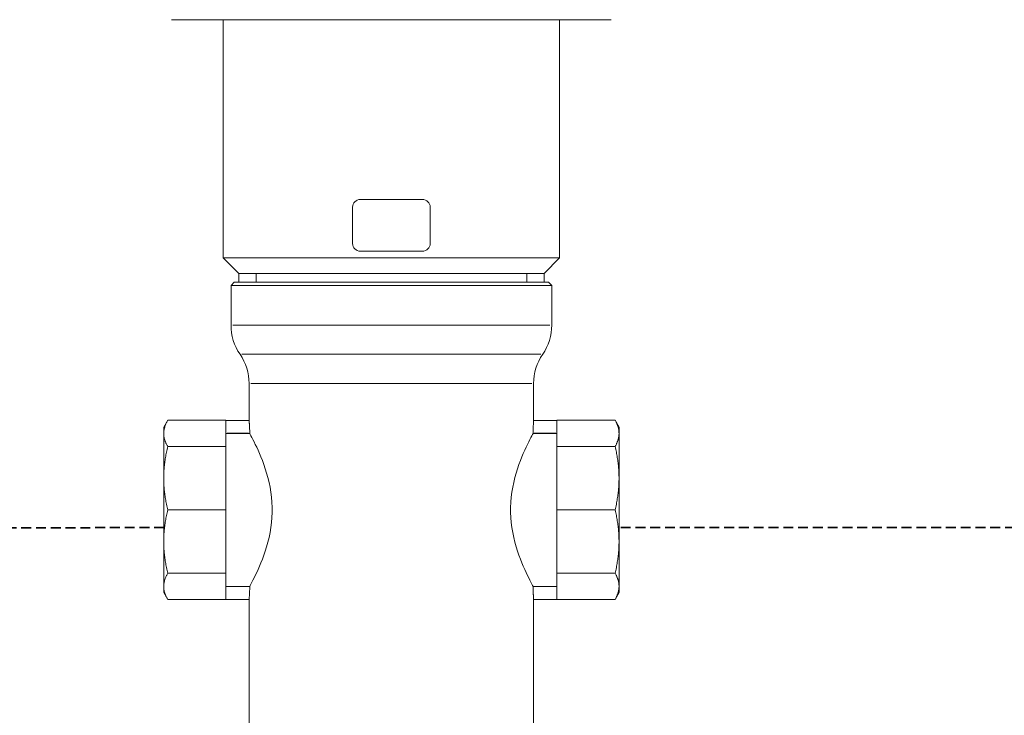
# Model space of a CAD drawing. Header units: millimetres. Extents: x 17747 to 112039, y -74980 to 446921.
# Tile 165 of 256: x 62947 to 63137, y -68542 to -68408. Entities that reach past the tile are written whole.
import ezdxf

# ---------------------------------------------------------------- set-up
doc = ezdxf.new("R2010")
doc.units = ezdxf.units.MM
doc.linetypes.add('VERDECKT', pattern=[9.525, 6.35, -3.175])
doc.layers.add('UT_SCHÉMA_ZPÁTEČKA', color=172, linetype='VERDECKT', lineweight=35)
doc.layers.add('UT_ZARIZENI - ARMATURY', color=6, linetype='Continuous', lineweight=5)

msp = doc.modelspace()

# ---------------------------------------------------------------- linework, layer by layer
at = {"layer": 'UT_SCHÉMA_ZPÁTEČKA', "ltscale": 0.3}
for p, q in [((62974.66, -68505.79), (62239.69, -68506.14)), ((63062.91, -68505.79), (63446.74, -68505.79))]:
    msp.add_line(p, q, dxfattribs=at)
at = {"layer": 'UT_ZARIZENI - ARMATURY'}
for p, q in [((62988.54, -68407.61), (62976.08, -68407.61)), ((62986.08, -68453.66), (62986.08, -68407.61)), ((63050.68, -68407.61), (62986.48, -68407.61)), ((62988.54, -68407.61), (63018.59, -68407.61)), ((63018.59, -68407.61), (63048.64, -68407.61)), ((63061.08, -68407.61), (63048.64, -68407.61)), ((63051.08, -68453.66), (63051.08, -68407.61)), ((63012.58, -68442.36), (63018.58, -68442.36)), ((63018.58, -68442.36), (63024.58, -68442.36)), ((63011.08, -68450.86), (63011.08, -68443.86)), ((63026.08, -68450.86), (63026.08, -68443.86)), ((63051.08, -68453.66), (62986.08, -68453.66)), ((62989.08, -68456.66), (62986.08, -68453.66)), ((63012.58, -68452.36), (63018.58, -68452.36)), ((63018.58, -68452.36), (63024.58, -68452.36)), ((63048.08, -68456.66), (63051.08, -68453.66)), ((63048.08, -68456.66), (62989.08, -68456.66)), ((62989.08, -68458.36), (62989.08, -68456.66)), ((63048.08, -68456.66), (62989.08, -68456.66)), ((62992.41, -68456.66), (62992.41, -68458.36)), ((63044.75, -68458.36), (63044.75, -68456.66)), ((63048.08, -68458.36), (63048.08, -68456.66)), ((62988.18, -68458.36), (62987.58, -68458.96)), ((63049.58, -68458.96), (62987.58, -68458.96)), ((62987.58, -68466.64), (62987.58, -68458.96)), ((63048.98, -68458.36), (62988.18, -68458.36)), ((63048.98, -68458.36), (63049.58, -68458.96)), ((63049.58, -68466.64), (63049.58, -68458.96)), ((63049.2, -68466.64), (62987.96, -68466.64)), ((62989.69, -68472.29), (63047.47, -68472.29)), ((62991.08, -68485.06), (62991.08, -68477.94)), ((62991.42, -68477.94), (63045.74, -68477.94)), ((63046.08, -68485.06), (63046.08, -68477.94)), ((62974.58, -68486.36), (62975.34, -68485.04)), ((62974.76, -68486.35), (62974.8, -68486.24)), ((62974.8, -68486.24), (62974.83, -68486.14)), ((62974.83, -68486.14), (62974.87, -68486.03)), ((62974.87, -68486.03), (62974.91, -68485.93)), ((62974.91, -68485.93), (62974.95, -68485.82)), ((62974.95, -68485.82), (62975, -68485.71)), ((62975, -68485.71), (62975.05, -68485.6)), ((62975.05, -68485.6), (62975.1, -68485.49)), ((62975.1, -68485.49), (62975.16, -68485.38)), ((62975.16, -68485.38), (62975.21, -68485.27)), ((62975.21, -68485.27), (62975.28, -68485.16)), ((62975.28, -68485.16), (62975.34, -68485.04)), ((62975.34, -68485.04), (62986.58, -68485.04)), ((62986.58, -68485.04), (62986.58, -68485.06)), ((62986.58, -68485.06), (62986.58, -68485.76)), ((62986.58, -68485.06), (62991.08, -68485.06)), ((62986.58, -68485.76), (62986.58, -68490.12)), ((62991.08, -68485.06), (62991.08, -68485.07)), ((62991.08, -68485.07), (62991.08, -68485.08)), ((62991.08, -68485.08), (62991.08, -68485.11)), ((62991.08, -68485.11), (62991.09, -68485.15)), ((62991.09, -68485.15), (62991.09, -68485.19)), ((62991.09, -68485.19), (62991.1, -68485.25)), ((62991.1, -68485.25), (62991.1, -68485.32)), ((62991.1, -68485.32), (62991.11, -68485.4)), ((62991.11, -68485.4), (62991.11, -68485.49)), ((62991.11, -68485.49), (62991.12, -68485.58)), ((62991.12, -68485.58), (62991.13, -68485.69)), ((62991.13, -68485.69), (62991.14, -68485.79)), ((62991.14, -68485.79), (62991.14, -68485.91)), ((62991.14, -68485.91), (62991.15, -68486.03)), ((62991.15, -68486.03), (62991.16, -68486.17)), ((62991.16, -68486.17), (62991.16, -68486.31)), ((62991.16, -68486.31), (62991.17, -68486.45)), ((63045.99, -68486.31), (63046, -68486.17)), ((63045.99, -68486.45), (63045.99, -68486.31)), ((63046, -68486.17), (63046.01, -68486.03)), ((63046.01, -68486.03), (63046.02, -68485.91)), ((63046.02, -68485.79), (63046.03, -68485.69)), ((63046.02, -68485.91), (63046.02, -68485.79)), ((63046.03, -68485.69), (63046.04, -68485.58)), ((63046.04, -68485.49), (63046.05, -68485.4)), ((63046.04, -68485.58), (63046.04, -68485.49)), ((63046.05, -68485.4), (63046.06, -68485.32)), ((63046.06, -68485.25), (63046.07, -68485.19)), ((63046.06, -68485.32), (63046.06, -68485.25)), ((63046.07, -68485.11), (63046.08, -68485.08)), ((63046.07, -68485.15), (63046.07, -68485.11)), ((63046.07, -68485.19), (63046.07, -68485.15)), ((63046.08, -68485.06), (63050.58, -68485.06)), ((63046.08, -68485.07), (63046.08, -68485.06)), ((63046.08, -68485.08), (63046.08, -68485.07)), ((63061.82, -68485.04), (63050.58, -68485.04)), ((63050.58, -68485.04), (63050.58, -68485.06)), ((63050.58, -68485.76), (63050.58, -68485.06)), ((63050.58, -68485.76), (63050.58, -68490.12)), ((63062.58, -68486.36), (63061.82, -68485.04)), ((63061.88, -68485.16), (63061.82, -68485.04)), ((63061.94, -68485.27), (63061.88, -68485.16)), ((63062, -68485.38), (63061.94, -68485.27)), ((63062.06, -68485.49), (63062, -68485.38)), ((63062.11, -68485.6), (63062.06, -68485.49)), ((63062.16, -68485.71), (63062.11, -68485.6)), ((63062.2, -68485.82), (63062.16, -68485.71)), ((63062.25, -68485.93), (63062.2, -68485.82)), ((63062.29, -68486.03), (63062.25, -68485.93)), ((63062.33, -68486.14), (63062.29, -68486.03)), ((63062.36, -68486.24), (63062.33, -68486.14)), ((63062.39, -68486.35), (63062.36, -68486.24)), ((62974.58, -68486.36), (62974.58, -68487.58)), ((62974.58, -68487.38), (62974.59, -68487.28)), ((62974.58, -68487.48), (62974.58, -68487.38)), ((62974.58, -68487.58), (62974.58, -68487.48)), ((62974.58, -68487.58), (62974.58, -68496.24)), ((62974.58, -68487.68), (62974.58, -68487.58)), ((62974.58, -68487.78), (62974.58, -68487.68)), ((62974.59, -68487.88), (62974.58, -68487.78)), ((62974.59, -68487.28), (62974.6, -68487.17)), ((62974.6, -68487.99), (62974.59, -68487.88)), ((62974.6, -68487.17), (62974.61, -68487.07)), ((62974.61, -68488.09), (62974.6, -68487.99)), ((62974.61, -68487.07), (62974.62, -68486.97)), ((62974.62, -68488.19), (62974.61, -68488.09)), ((62974.62, -68486.97), (62974.64, -68486.87)), ((62974.64, -68488.29), (62974.62, -68488.19)), ((62974.64, -68486.87), (62974.66, -68486.76)), ((62974.66, -68486.76), (62974.68, -68486.66)), ((62974.68, -68486.66), (62974.71, -68486.56)), ((62974.71, -68486.56), (62974.73, -68486.45)), ((62974.73, -68486.45), (62974.76, -68486.35)), ((62991.19, -68487.57), (62986.58, -68487.57)), ((62990.96, -68487.56), (62986.81, -68487.56)), ((62991.17, -68486.45), (62991.18, -68486.6)), ((62991.18, -68486.6), (62991.18, -68486.76)), ((62991.18, -68486.76), (62991.19, -68486.92)), ((62991.19, -68486.92), (62991.19, -68487.08)), ((62991.19, -68487.08), (62991.19, -68487.24)), ((62991.19, -68487.24), (62991.19, -68487.4)), ((62991.19, -68487.4), (62991.19, -68487.56)), ((62991.19, -68487.56), (62991.19, -68487.57)), ((62991.19, -68487.57), (62991.3, -68487.77)), ((62991.3, -68487.77), (62991.44, -68488.03)), ((62991.44, -68488.03), (62991.61, -68488.36)), ((63045.55, -68488.36), (63045.72, -68488.03)), ((63045.72, -68488.03), (63045.86, -68487.77)), ((63045.86, -68487.77), (63045.97, -68487.57)), ((63045.97, -68486.92), (63045.98, -68486.76)), ((63045.97, -68487.08), (63045.97, -68486.92)), ((63045.97, -68487.24), (63045.97, -68487.08)), ((63045.97, -68487.4), (63045.97, -68487.24)), ((63045.97, -68487.56), (63045.97, -68487.4)), ((63045.97, -68487.57), (63045.97, -68487.56)), ((63050.58, -68487.57), (63045.97, -68487.57)), ((63045.98, -68486.6), (63045.99, -68486.45)), ((63045.98, -68486.76), (63045.98, -68486.6)), ((63050.35, -68487.56), (63046.2, -68487.56)), ((63062.42, -68486.45), (63062.39, -68486.35)), ((63062.45, -68486.56), (63062.42, -68486.45)), ((63062.48, -68486.66), (63062.45, -68486.56)), ((63062.5, -68486.76), (63062.48, -68486.66)), ((63062.52, -68486.87), (63062.5, -68486.76)), ((63062.53, -68486.97), (63062.52, -68486.87)), ((63062.52, -68488.29), (63062.53, -68488.19)), ((63062.55, -68487.07), (63062.53, -68486.97)), ((63062.53, -68488.19), (63062.55, -68488.09)), ((63062.56, -68487.17), (63062.55, -68487.07)), ((63062.55, -68488.09), (63062.56, -68487.99)), ((63062.57, -68487.28), (63062.56, -68487.17)), ((63062.56, -68487.99), (63062.57, -68487.88)), ((63062.57, -68487.38), (63062.57, -68487.28)), ((63062.58, -68487.48), (63062.57, -68487.38)), ((63062.57, -68487.78), (63062.58, -68487.68)), ((63062.57, -68487.88), (63062.57, -68487.78)), ((63062.58, -68487.58), (63062.58, -68486.36)), ((63062.58, -68487.58), (63062.58, -68487.48)), ((63062.58, -68496.24), (63062.58, -68487.58)), ((63062.58, -68487.68), (63062.58, -68487.58)), ((62974.66, -68488.4), (62974.64, -68488.29)), ((62974.68, -68488.5), (62974.66, -68488.4)), ((62974.71, -68488.6), (62974.68, -68488.5)), ((62974.73, -68488.71), (62974.71, -68488.6)), ((62974.76, -68488.81), (62974.73, -68488.71)), ((62974.8, -68488.91), (62974.76, -68488.81)), ((62974.83, -68489.02), (62974.8, -68488.91)), ((62974.87, -68489.13), (62974.83, -68489.02)), ((62974.91, -68489.23), (62974.87, -68489.13)), ((62974.95, -68489.34), (62974.91, -68489.23)), ((62975, -68489.45), (62974.95, -68489.34)), ((62975.05, -68489.56), (62975, -68489.45)), ((62975.1, -68489.67), (62975.05, -68489.56)), ((62975.16, -68489.78), (62975.1, -68489.67)), ((62975.21, -68489.89), (62975.16, -68489.78)), ((62975.28, -68490), (62975.21, -68489.89)), ((62975.34, -68490.12), (62975.28, -68490)), ((62975.28, -68490.39), (62975.34, -68490.12)), ((62975.34, -68490.12), (62986.58, -68490.12)), ((62986.58, -68490.12), (62986.58, -68502.36)), ((62991.61, -68488.36), (62991.81, -68488.75)), ((62991.81, -68488.75), (62992.04, -68489.2)), ((62992.04, -68489.2), (62992.28, -68489.7)), ((62992.28, -68489.7), (62992.54, -68490.25)), ((63044.62, -68490.25), (63044.88, -68489.7)), ((63044.88, -68489.7), (63045.12, -68489.2)), ((63045.12, -68489.2), (63045.35, -68488.75)), ((63045.35, -68488.75), (63045.55, -68488.36)), ((63061.82, -68490.12), (63050.58, -68490.12)), ((63050.58, -68490.12), (63050.58, -68502.36)), ((63061.82, -68490.12), (63061.88, -68490)), ((63061.82, -68490.12), (63061.88, -68490.39)), ((63061.88, -68490), (63061.94, -68489.89)), ((63061.94, -68489.89), (63062, -68489.78)), ((63062, -68489.78), (63062.06, -68489.67)), ((63062.06, -68489.67), (63062.11, -68489.56)), ((63062.11, -68489.56), (63062.16, -68489.45)), ((63062.16, -68489.45), (63062.2, -68489.34)), ((63062.2, -68489.34), (63062.25, -68489.23)), ((63062.25, -68489.23), (63062.29, -68489.13)), ((63062.29, -68489.13), (63062.33, -68489.02)), ((63062.33, -68489.02), (63062.36, -68488.91)), ((63062.36, -68488.91), (63062.39, -68488.81)), ((63062.39, -68488.81), (63062.42, -68488.71)), ((63062.42, -68488.71), (63062.45, -68488.6)), ((63062.45, -68488.6), (63062.48, -68488.5)), ((63062.48, -68488.5), (63062.5, -68488.4)), ((63062.5, -68488.4), (63062.52, -68488.29)), ((62974.91, -68492.25), (62974.95, -68491.99)), ((62974.95, -68491.99), (62975, -68491.73)), ((62975, -68491.73), (62975.05, -68491.46)), ((62975.05, -68491.46), (62975.1, -68491.2)), ((62975.1, -68491.2), (62975.16, -68490.93)), ((62975.16, -68490.93), (62975.21, -68490.66)), ((62975.21, -68490.66), (62975.28, -68490.39)), ((62992.54, -68490.25), (62992.81, -68490.84)), ((62992.81, -68490.84), (62993.09, -68491.47)), ((62993.09, -68491.47), (62993.36, -68492.13)), ((63043.8, -68492.13), (63044.07, -68491.47)), ((63044.07, -68491.47), (63044.35, -68490.84)), ((63044.35, -68490.84), (63044.62, -68490.25)), ((63061.88, -68490.39), (63061.94, -68490.66)), ((63061.94, -68490.66), (63062, -68490.93)), ((63062, -68490.93), (63062.06, -68491.2)), ((63062.06, -68491.2), (63062.11, -68491.46)), ((63062.11, -68491.46), (63062.16, -68491.73)), ((63062.16, -68491.73), (63062.2, -68491.99)), ((63062.2, -68491.99), (63062.25, -68492.25)), ((62974.68, -68494.02), (62974.71, -68493.77)), ((62974.71, -68493.77), (62974.73, -68493.52)), ((62974.73, -68493.52), (62974.76, -68493.27)), ((62974.76, -68493.27), (62974.8, -68493.02)), ((62974.8, -68493.02), (62974.83, -68492.76)), ((62974.83, -68492.76), (62974.87, -68492.51)), ((62974.87, -68492.51), (62974.91, -68492.25)), ((62993.36, -68492.13), (62993.64, -68492.84)), ((62993.64, -68492.84), (62993.92, -68493.6)), ((62993.92, -68493.6), (62994.19, -68494.4)), ((63042.96, -68494.4), (63043.24, -68493.6)), ((63043.24, -68493.6), (63043.52, -68492.84)), ((63043.52, -68492.84), (63043.8, -68492.13)), ((63062.25, -68492.25), (63062.29, -68492.51)), ((63062.29, -68492.51), (63062.33, -68492.76)), ((63062.33, -68492.76), (63062.36, -68493.02)), ((63062.36, -68493.02), (63062.39, -68493.27)), ((63062.39, -68493.27), (63062.42, -68493.52)), ((63062.42, -68493.52), (63062.45, -68493.77)), ((63062.45, -68493.77), (63062.48, -68494.02)), ((62974.58, -68495.75), (62974.59, -68495.5)), ((62974.58, -68495.99), (62974.58, -68495.75)), ((62974.59, -68495.5), (62974.6, -68495.26)), ((62974.6, -68495.26), (62974.61, -68495.01)), ((62974.61, -68495.01), (62974.62, -68494.77)), ((62974.62, -68494.77), (62974.64, -68494.52)), ((62974.64, -68494.52), (62974.66, -68494.27)), ((62974.66, -68494.27), (62974.68, -68494.02)), ((62994.19, -68494.4), (62994.46, -68495.25)), ((62994.46, -68495.25), (62994.7, -68496.13)), ((63042.45, -68496.13), (63042.7, -68495.25)), ((63042.7, -68495.25), (63042.96, -68494.4)), ((63062.48, -68494.02), (63062.5, -68494.27)), ((63062.5, -68494.27), (63062.52, -68494.52)), ((63062.52, -68494.52), (63062.53, -68494.77)), ((63062.53, -68494.77), (63062.55, -68495.01)), ((63062.55, -68495.01), (63062.56, -68495.26)), ((63062.56, -68495.26), (63062.57, -68495.5)), ((63062.57, -68495.5), (63062.57, -68495.75)), ((63062.57, -68495.75), (63062.58, -68495.99)), ((62974.58, -68496.24), (62974.58, -68495.99)), ((62974.58, -68496.24), (62974.58, -68508.48)), ((62974.58, -68496.48), (62974.58, -68496.24)), ((62974.58, -68496.73), (62974.58, -68496.48)), ((62974.59, -68496.97), (62974.58, -68496.73)), ((62974.6, -68497.22), (62974.59, -68496.97)), ((62974.61, -68497.47), (62974.6, -68497.22)), ((62974.62, -68497.71), (62974.61, -68497.47)), ((62974.64, -68497.96), (62974.62, -68497.71)), ((62994.7, -68496.13), (62994.93, -68497.05)), ((62994.93, -68497.05), (62995.12, -68497.99)), ((63042.04, -68497.99), (63042.23, -68497.05)), ((63042.23, -68497.05), (63042.45, -68496.13)), ((63062.53, -68497.71), (63062.52, -68497.96)), ((63062.55, -68497.47), (63062.53, -68497.71)), ((63062.56, -68497.22), (63062.55, -68497.47)), ((63062.57, -68496.97), (63062.56, -68497.22)), ((63062.58, -68496.48), (63062.57, -68496.73)), ((63062.57, -68496.73), (63062.57, -68496.97)), ((63062.58, -68495.99), (63062.58, -68496.24)), ((63062.58, -68508.48), (63062.58, -68496.24)), ((63062.58, -68496.24), (63062.58, -68496.48)), ((62974.66, -68498.21), (62974.64, -68497.96)), ((62974.68, -68498.46), (62974.66, -68498.21)), ((62974.71, -68498.71), (62974.68, -68498.46)), ((62974.73, -68498.96), (62974.71, -68498.71)), ((62974.76, -68499.21), (62974.73, -68498.96)), ((62974.8, -68499.46), (62974.76, -68499.21)), ((62974.83, -68499.72), (62974.8, -68499.46)), ((62995.12, -68497.99), (62995.28, -68498.95)), ((62995.28, -68498.95), (62995.4, -68499.93)), ((63041.76, -68499.93), (63041.88, -68498.95)), ((63041.88, -68498.95), (63042.04, -68497.99)), ((63062.36, -68499.46), (63062.33, -68499.72)), ((63062.39, -68499.21), (63062.36, -68499.46)), ((63062.42, -68498.96), (63062.39, -68499.21)), ((63062.45, -68498.71), (63062.42, -68498.96)), ((63062.48, -68498.46), (63062.45, -68498.71)), ((63062.5, -68498.21), (63062.48, -68498.46)), ((63062.52, -68497.96), (63062.5, -68498.21)), ((62974.87, -68499.97), (62974.83, -68499.72)), ((62974.91, -68500.23), (62974.87, -68499.97)), ((62974.95, -68500.49), (62974.91, -68500.23)), ((62975, -68500.75), (62974.95, -68500.49)), ((62975.05, -68501.01), (62975, -68500.75)), ((62975.1, -68501.28), (62975.05, -68501.01)), ((62975.16, -68501.55), (62975.1, -68501.28)), ((62975.21, -68501.81), (62975.16, -68501.55)), ((62995.4, -68499.93), (62995.48, -68500.9)), ((62995.48, -68500.9), (62995.53, -68501.88)), ((63041.63, -68501.88), (63041.67, -68500.9)), ((63041.67, -68500.9), (63041.76, -68499.93)), ((63062, -68501.55), (63061.94, -68501.81)), ((63062.06, -68501.28), (63062, -68501.55)), ((63062.11, -68501.01), (63062.06, -68501.28)), ((63062.16, -68500.75), (63062.11, -68501.01)), ((63062.2, -68500.49), (63062.16, -68500.75)), ((63062.25, -68500.23), (63062.2, -68500.49)), ((63062.29, -68499.97), (63062.25, -68500.23)), ((63062.33, -68499.72), (63062.29, -68499.97)), ((62975.05, -68503.71), (62975.1, -68503.45)), ((62975.1, -68503.45), (62975.16, -68503.18)), ((62975.16, -68503.18), (62975.21, -68502.91)), ((62975.28, -68502.09), (62975.21, -68501.81)), ((62975.21, -68502.91), (62975.28, -68502.64)), ((62975.34, -68502.36), (62975.28, -68502.09)), ((62975.28, -68502.64), (62975.34, -68502.36)), ((62975.34, -68502.36), (62986.58, -68502.36)), ((62986.58, -68502.36), (62986.58, -68514.61)), ((62995.53, -68502.85), (62995.48, -68503.82)), ((62995.53, -68501.88), (62995.53, -68502.85)), ((63041.63, -68502.85), (63041.63, -68501.88)), ((63041.67, -68503.82), (63041.63, -68502.85)), ((63061.82, -68502.36), (63050.58, -68502.36)), ((63050.58, -68502.36), (63050.58, -68514.61)), ((63061.88, -68502.09), (63061.82, -68502.36)), ((63061.88, -68502.64), (63061.82, -68502.36)), ((63061.94, -68501.81), (63061.88, -68502.09)), ((63061.94, -68502.91), (63061.88, -68502.64)), ((63062, -68503.18), (63061.94, -68502.91)), ((63062.06, -68503.45), (63062, -68503.18)), ((63062.11, -68503.71), (63062.06, -68503.45)), ((62974.76, -68505.52), (62974.8, -68505.26)), ((62974.8, -68505.26), (62974.83, -68505.01)), ((62974.83, -68505.01), (62974.87, -68504.75)), ((62974.87, -68504.75), (62974.91, -68504.49)), ((62974.91, -68504.49), (62974.95, -68504.23)), ((62974.95, -68504.23), (62975, -68503.97)), ((62975, -68503.97), (62975.05, -68503.71)), ((62995.4, -68504.8), (62995.28, -68505.77)), ((62995.48, -68503.82), (62995.4, -68504.8)), ((63041.76, -68504.8), (63041.67, -68503.82)), ((63041.88, -68505.77), (63041.76, -68504.8)), ((63062.16, -68503.97), (63062.11, -68503.71)), ((63062.2, -68504.23), (63062.16, -68503.97)), ((63062.25, -68504.49), (63062.2, -68504.23)), ((63062.29, -68504.75), (63062.25, -68504.49)), ((63062.33, -68505.01), (63062.29, -68504.75)), ((63062.36, -68505.26), (63062.33, -68505.01)), ((63062.39, -68505.52), (63062.36, -68505.26)), ((62974.6, -68507.5), (62974.61, -68507.26)), ((62974.61, -68507.26), (62974.62, -68507.01)), ((62974.62, -68507.01), (62974.64, -68506.76)), ((62974.64, -68506.76), (62974.66, -68506.52)), ((62974.66, -68506.52), (62974.68, -68506.27)), ((62974.68, -68506.27), (62974.71, -68506.02)), ((62974.71, -68506.02), (62974.73, -68505.77)), ((62974.73, -68505.77), (62974.76, -68505.52)), ((62995.12, -68506.73), (62994.93, -68507.67)), ((62995.28, -68505.77), (62995.12, -68506.73)), ((63042.04, -68506.73), (63041.88, -68505.77)), ((63042.23, -68507.67), (63042.04, -68506.73)), ((63062.42, -68505.77), (63062.39, -68505.52)), ((63062.45, -68506.02), (63062.42, -68505.77)), ((63062.48, -68506.27), (63062.45, -68506.02)), ((63062.5, -68506.52), (63062.48, -68506.27)), ((63062.52, -68506.76), (63062.5, -68506.52)), ((63062.53, -68507.01), (63062.52, -68506.76)), ((63062.55, -68507.26), (63062.53, -68507.01)), ((63062.56, -68507.5), (63062.55, -68507.26)), ((62974.58, -68507.99), (62974.59, -68507.75)), ((62974.58, -68508.24), (62974.58, -68507.99)), ((62974.58, -68508.48), (62974.58, -68508.24)), ((62974.58, -68508.48), (62974.58, -68517.14)), ((62974.58, -68508.48), (62974.58, -68508.73)), ((62974.58, -68508.73), (62974.58, -68508.97)), ((62974.58, -68508.97), (62974.59, -68509.22)), ((62974.59, -68507.75), (62974.6, -68507.5)), ((62994.7, -68508.59), (62994.46, -68509.47)), ((62994.93, -68507.67), (62994.7, -68508.59)), ((63042.45, -68508.59), (63042.23, -68507.67)), ((63042.7, -68509.47), (63042.45, -68508.59)), ((63062.57, -68507.75), (63062.56, -68507.5)), ((63062.57, -68507.99), (63062.57, -68507.75)), ((63062.58, -68508.24), (63062.57, -68507.99)), ((63062.57, -68508.97), (63062.58, -68508.73)), ((63062.57, -68509.22), (63062.57, -68508.97)), ((63062.58, -68508.48), (63062.58, -68508.24)), ((63062.58, -68517.14), (63062.58, -68508.48)), ((63062.58, -68508.73), (63062.58, -68508.48)), ((62974.59, -68509.22), (62974.6, -68509.47)), ((62974.6, -68509.47), (62974.61, -68509.71)), ((62974.61, -68509.71), (62974.62, -68509.96)), ((62974.62, -68509.96), (62974.64, -68510.21)), ((62974.64, -68510.21), (62974.66, -68510.45)), ((62974.66, -68510.45), (62974.68, -68510.7)), ((62974.68, -68510.7), (62974.71, -68510.95)), ((62974.71, -68510.95), (62974.73, -68511.2)), ((62994.19, -68510.32), (62993.92, -68511.13)), ((62994.46, -68509.47), (62994.19, -68510.32)), ((63042.96, -68510.32), (63042.7, -68509.47)), ((63043.24, -68511.13), (63042.96, -68510.32)), ((63062.42, -68511.2), (63062.45, -68510.95)), ((63062.45, -68510.95), (63062.48, -68510.7)), ((63062.48, -68510.7), (63062.5, -68510.45)), ((63062.5, -68510.45), (63062.52, -68510.21)), ((63062.52, -68510.21), (63062.53, -68509.96)), ((63062.53, -68509.96), (63062.55, -68509.71)), ((63062.55, -68509.71), (63062.56, -68509.47)), ((63062.56, -68509.47), (63062.57, -68509.22)), ((62974.73, -68511.2), (62974.76, -68511.45)), ((62974.76, -68511.45), (62974.8, -68511.71)), ((62974.8, -68511.71), (62974.83, -68511.96)), ((62974.83, -68511.96), (62974.87, -68512.22)), ((62974.87, -68512.22), (62974.91, -68512.48)), ((62974.91, -68512.48), (62974.95, -68512.73)), ((62974.95, -68512.73), (62975, -68513)), ((62993.36, -68512.6), (62993.09, -68513.26)), ((62993.64, -68511.89), (62993.36, -68512.6)), ((62993.92, -68511.13), (62993.64, -68511.89)), ((63043.52, -68511.89), (63043.24, -68511.13)), ((63043.8, -68512.6), (63043.52, -68511.89)), ((63044.07, -68513.26), (63043.8, -68512.6)), ((63062.16, -68513), (63062.2, -68512.73)), ((63062.2, -68512.73), (63062.25, -68512.48)), ((63062.25, -68512.48), (63062.29, -68512.22)), ((63062.29, -68512.22), (63062.33, -68511.96)), ((63062.33, -68511.96), (63062.36, -68511.71)), ((63062.36, -68511.71), (63062.39, -68511.45)), ((63062.39, -68511.45), (63062.42, -68511.2)), ((62975, -68513), (62975.05, -68513.26)), ((62975.05, -68513.26), (62975.1, -68513.52)), ((62975.1, -68513.52), (62975.16, -68513.79)), ((62975.16, -68513.79), (62975.21, -68514.06)), ((62975.16, -68514.95), (62975.21, -68514.83)), ((62975.21, -68514.06), (62975.28, -68514.33)), ((62975.21, -68514.83), (62975.28, -68514.72)), ((62975.28, -68514.33), (62975.34, -68514.61)), ((62975.28, -68514.72), (62975.34, -68514.61)), ((62975.34, -68514.61), (62986.58, -68514.61)), ((62986.58, -68514.61), (62986.58, -68518.96)), ((62992.54, -68514.47), (62992.28, -68515.02)), ((62992.81, -68513.88), (62992.54, -68514.47)), ((62993.09, -68513.26), (62992.81, -68513.88)), ((63044.35, -68513.88), (63044.07, -68513.26)), ((63044.62, -68514.47), (63044.35, -68513.88)), ((63044.88, -68515.02), (63044.62, -68514.47)), ((63061.82, -68514.61), (63050.58, -68514.61)), ((63050.58, -68514.61), (63050.58, -68518.96)), ((63061.82, -68514.61), (63061.88, -68514.33)), ((63061.88, -68514.72), (63061.82, -68514.61)), ((63061.88, -68514.33), (63061.94, -68514.06)), ((63061.94, -68514.83), (63061.88, -68514.72)), ((63061.94, -68514.06), (63062, -68513.79)), ((63062, -68514.95), (63061.94, -68514.83)), ((63062, -68513.79), (63062.06, -68513.52)), ((63062.06, -68513.52), (63062.11, -68513.26)), ((63062.11, -68513.26), (63062.16, -68513)), ((62974.59, -68516.84), (62974.6, -68516.74)), ((62974.6, -68516.74), (62974.61, -68516.64)), ((62974.61, -68516.64), (62974.62, -68516.53)), ((62974.62, -68516.53), (62974.64, -68516.43)), ((62974.64, -68516.43), (62974.66, -68516.33)), ((62974.66, -68516.33), (62974.68, -68516.23)), ((62974.68, -68516.23), (62974.71, -68516.12)), ((62974.71, -68516.12), (62974.73, -68516.02)), ((62974.73, -68516.02), (62974.76, -68515.91)), ((62974.76, -68515.91), (62974.8, -68515.81)), ((62974.8, -68515.81), (62974.83, -68515.7)), ((62974.83, -68515.7), (62974.87, -68515.6)), ((62974.87, -68515.6), (62974.91, -68515.49)), ((62974.91, -68515.49), (62974.95, -68515.38)), ((62974.95, -68515.38), (62975, -68515.28)), ((62975, -68515.28), (62975.05, -68515.17)), ((62975.05, -68515.17), (62975.1, -68515.06)), ((62975.1, -68515.06), (62975.16, -68514.95)), ((62991.44, -68516.69), (62991.3, -68516.95)), ((62991.61, -68516.36), (62991.44, -68516.69)), ((62991.81, -68515.97), (62991.61, -68516.36)), ((62992.04, -68515.52), (62991.81, -68515.97)), ((62992.28, -68515.02), (62992.04, -68515.52)), ((63045.12, -68515.52), (63044.88, -68515.02)), ((63045.35, -68515.97), (63045.12, -68515.52)), ((63045.55, -68516.36), (63045.35, -68515.97)), ((63045.72, -68516.69), (63045.55, -68516.36)), ((63045.86, -68516.95), (63045.72, -68516.69)), ((63062.06, -68515.06), (63062, -68514.95)), ((63062.11, -68515.17), (63062.06, -68515.06)), ((63062.16, -68515.28), (63062.11, -68515.17)), ((63062.2, -68515.38), (63062.16, -68515.28)), ((63062.25, -68515.49), (63062.2, -68515.38)), ((63062.29, -68515.6), (63062.25, -68515.49)), ((63062.33, -68515.7), (63062.29, -68515.6)), ((63062.36, -68515.81), (63062.33, -68515.7)), ((63062.39, -68515.91), (63062.36, -68515.81)), ((63062.42, -68516.02), (63062.39, -68515.91)), ((63062.45, -68516.12), (63062.42, -68516.02)), ((63062.48, -68516.23), (63062.45, -68516.12)), ((63062.5, -68516.33), (63062.48, -68516.23)), ((63062.52, -68516.43), (63062.5, -68516.33)), ((63062.53, -68516.53), (63062.52, -68516.43)), ((63062.55, -68516.64), (63062.53, -68516.53)), ((63062.56, -68516.74), (63062.55, -68516.64)), ((63062.57, -68516.84), (63062.56, -68516.74)), ((62974.58, -68516.94), (62974.59, -68516.84)), ((62974.58, -68517.04), (62974.58, -68516.94)), ((62974.58, -68517.14), (62974.58, -68517.04)), ((62974.58, -68517.14), (62974.58, -68518.36)), ((62974.58, -68517.25), (62974.58, -68517.14)), ((62974.58, -68517.35), (62974.58, -68517.25)), ((62974.59, -68517.45), (62974.58, -68517.35)), ((62974.58, -68518.36), (62975.34, -68519.68)), ((62974.6, -68517.55), (62974.59, -68517.45)), ((62974.61, -68517.65), (62974.6, -68517.55)), ((62974.62, -68517.75), (62974.61, -68517.65)), ((62974.64, -68517.86), (62974.62, -68517.75)), ((62974.66, -68517.96), (62974.64, -68517.86)), ((62974.68, -68518.06), (62974.66, -68517.96)), ((62974.71, -68518.17), (62974.68, -68518.06)), ((62974.73, -68518.27), (62974.71, -68518.17)), ((62974.76, -68518.37), (62974.73, -68518.27)), ((62974.8, -68518.48), (62974.76, -68518.37)), ((62974.83, -68518.58), (62974.8, -68518.48)), ((62974.87, -68518.69), (62974.83, -68518.58)), ((62986.58, -68517.15), (62991.19, -68517.15)), ((62986.81, -68517.16), (62990.96, -68517.16)), ((62991.15, -68518.69), (62991.14, -68518.81)), ((62991.16, -68518.56), (62991.15, -68518.69)), ((62991.17, -68518.27), (62991.16, -68518.42)), ((62991.16, -68518.42), (62991.16, -68518.56)), ((62991.18, -68518.12), (62991.17, -68518.27)), ((62991.19, -68517.8), (62991.18, -68517.96)), ((62991.18, -68517.96), (62991.18, -68518.12)), ((62991.3, -68516.95), (62991.19, -68517.15)), ((62991.19, -68517.15), (62991.19, -68517.16)), ((62991.19, -68517.16), (62991.19, -68517.32)), ((62991.19, -68517.32), (62991.19, -68517.48)), ((62991.19, -68517.48), (62991.19, -68517.64)), ((62991.19, -68517.64), (62991.19, -68517.8)), ((63045.97, -68517.15), (63045.86, -68516.95)), ((63045.97, -68517.16), (63045.97, -68517.15)), ((63045.97, -68517.15), (63050.58, -68517.15)), ((63045.97, -68517.32), (63045.97, -68517.16)), ((63045.97, -68517.48), (63045.97, -68517.32)), ((63045.97, -68517.64), (63045.97, -68517.48)), ((63045.97, -68517.8), (63045.97, -68517.64)), ((63045.98, -68517.96), (63045.97, -68517.8)), ((63045.98, -68518.12), (63045.98, -68517.96)), ((63045.99, -68518.27), (63045.98, -68518.12)), ((63045.99, -68518.42), (63045.99, -68518.27)), ((63046, -68518.56), (63045.99, -68518.42)), ((63046.01, -68518.69), (63046, -68518.56)), ((63046.02, -68518.81), (63046.01, -68518.69)), ((63046.2, -68517.16), (63050.35, -68517.16)), ((63062.58, -68518.36), (63061.82, -68519.68)), ((63062.29, -68518.69), (63062.33, -68518.58)), ((63062.33, -68518.58), (63062.36, -68518.48)), ((63062.36, -68518.48), (63062.39, -68518.37)), ((63062.39, -68518.37), (63062.42, -68518.27)), ((63062.42, -68518.27), (63062.45, -68518.17)), ((63062.45, -68518.17), (63062.48, -68518.06)), ((63062.48, -68518.06), (63062.5, -68517.96)), ((63062.5, -68517.96), (63062.52, -68517.86)), ((63062.52, -68517.86), (63062.53, -68517.75)), ((63062.53, -68517.75), (63062.55, -68517.65)), ((63062.55, -68517.65), (63062.56, -68517.55)), ((63062.56, -68517.55), (63062.57, -68517.45)), ((63062.57, -68516.94), (63062.57, -68516.84)), ((63062.58, -68517.04), (63062.57, -68516.94)), ((63062.57, -68517.35), (63062.58, -68517.25)), ((63062.57, -68517.45), (63062.57, -68517.35)), ((63062.58, -68517.14), (63062.58, -68517.04)), ((63062.58, -68518.36), (63062.58, -68517.14)), ((63062.58, -68517.25), (63062.58, -68517.14)), ((62974.91, -68518.8), (62974.87, -68518.69)), ((62974.95, -68518.9), (62974.91, -68518.8)), ((62975, -68519.01), (62974.95, -68518.9)), ((62975.05, -68519.12), (62975, -68519.01)), ((62975.1, -68519.23), (62975.05, -68519.12)), ((62975.16, -68519.34), (62975.1, -68519.23)), ((62975.21, -68519.45), (62975.16, -68519.34)), ((62975.28, -68519.57), (62975.21, -68519.45)), ((62975.34, -68519.68), (62975.28, -68519.57)), ((62975.34, -68519.68), (62986.58, -68519.68)), ((62986.58, -68518.96), (62986.58, -68519.66)), ((62986.58, -68519.66), (62986.58, -68519.68)), ((62991.08, -68519.66), (62986.58, -68519.66)), ((62991.09, -68519.58), (62991.08, -68519.61)), ((62991.08, -68519.61), (62991.08, -68519.64)), ((62991.08, -68519.64), (62991.08, -68519.66)), ((62991.08, -68544.78), (62991.08, -68519.66)), ((62991.08, -68519.66), (62991.08, -68519.66)), ((62991.1, -68519.47), (62991.09, -68519.53)), ((62991.09, -68519.53), (62991.09, -68519.58)), ((62991.11, -68519.32), (62991.1, -68519.4)), ((62991.1, -68519.4), (62991.1, -68519.47)), ((62991.12, -68519.14), (62991.11, -68519.24)), ((62991.11, -68519.24), (62991.11, -68519.32)), ((62991.13, -68519.04), (62991.12, -68519.14)), ((62991.14, -68518.93), (62991.13, -68519.04)), ((62991.14, -68518.81), (62991.14, -68518.93)), ((63046.02, -68518.93), (63046.02, -68518.81)), ((63046.03, -68519.04), (63046.02, -68518.93)), ((63046.04, -68519.14), (63046.03, -68519.04)), ((63046.04, -68519.24), (63046.04, -68519.14)), ((63046.05, -68519.32), (63046.04, -68519.24)), ((63046.06, -68519.4), (63046.05, -68519.32)), ((63046.06, -68519.47), (63046.06, -68519.4)), ((63046.07, -68519.53), (63046.06, -68519.47)), ((63046.07, -68519.58), (63046.07, -68519.53)), ((63046.07, -68519.61), (63046.07, -68519.58)), ((63046.08, -68519.64), (63046.07, -68519.61)), ((63046.08, -68519.66), (63046.08, -68519.64)), ((63050.58, -68519.66), (63046.08, -68519.66)), ((63046.08, -68544.78), (63046.08, -68519.66)), ((63046.08, -68519.66), (63046.08, -68519.66)), ((63050.58, -68519.66), (63050.58, -68518.96)), ((63050.58, -68519.66), (63050.58, -68519.68)), ((63061.82, -68519.68), (63050.58, -68519.68)), ((63061.82, -68519.68), (63061.88, -68519.57)), ((63061.88, -68519.57), (63061.94, -68519.45)), ((63061.94, -68519.45), (63062, -68519.34)), ((63062, -68519.34), (63062.06, -68519.23)), ((63062.06, -68519.23), (63062.11, -68519.12)), ((63062.11, -68519.12), (63062.16, -68519.01)), ((63062.16, -68519.01), (63062.2, -68518.9)), ((63062.2, -68518.9), (63062.25, -68518.8)), ((63062.25, -68518.8), (63062.29, -68518.69))]:
    msp.add_line(p, q, dxfattribs=at)
for centre, radius, start, end in [((62984.08, -68407.61), 2, 0, 0.0824), ((63053.08, -68407.61), 2, 179.9176, 180), ((63012.58, -68443.86), 1.5, 90, 180), ((63024.58, -68443.86), 1.5, 0, 90), ((63012.58, -68450.86), 1.5, 180, 270), ((63024.58, -68450.86), 1.5, 270, 0), ((62997.58, -68466.64), 10, 180, 214.4115), ((63039.58, -68466.64), 10, 325.5885, 0), ((62981.08, -68477.94), 10, 0, 34.4115), ((63056.08, -68477.94), 10, 145.5885, 180)]:
    msp.add_arc(centre, radius, start, end, dxfattribs=at)

doc.saveas('drawing.dxf')
